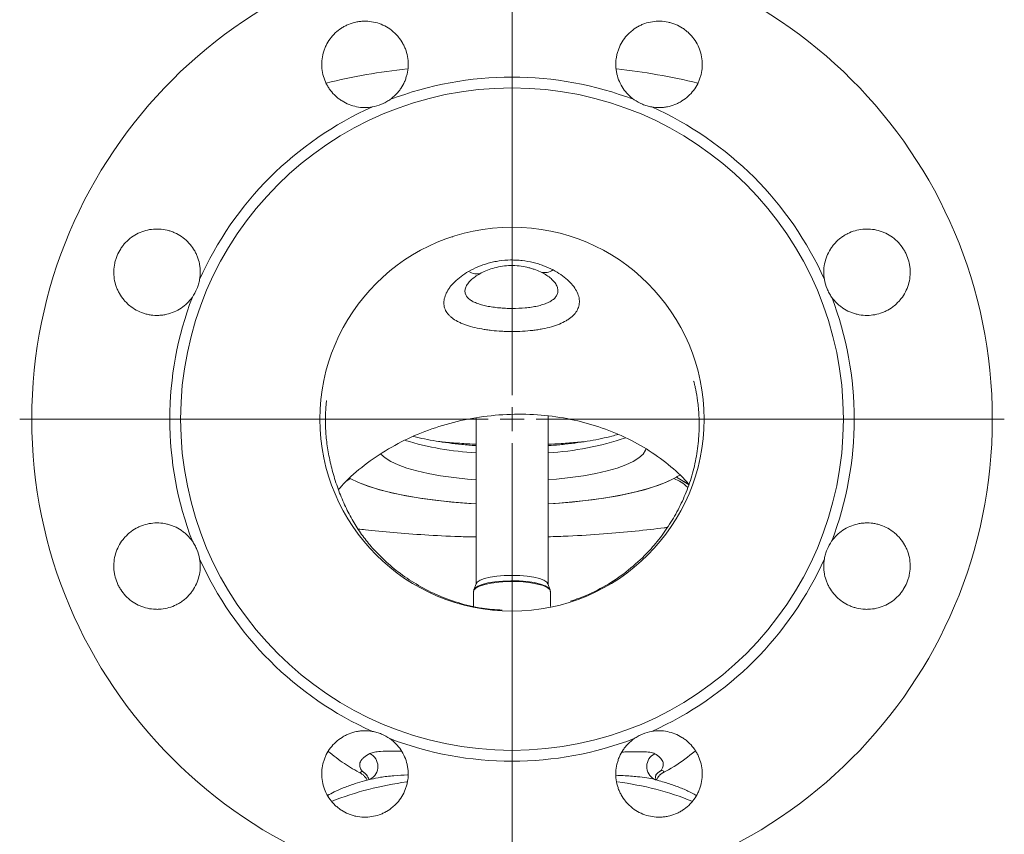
# Model space of a CAD drawing. Header units: millimetres. Extents: x 2 to 244, y -167 to 549.
# Tile 12 of 14: x 21 to 226, y 146 to 316. Entities that reach past the tile are written whole.
import ezdxf

# ---------------------------------------------------------------- set-up
doc = ezdxf.new("R2010")
doc.units = ezdxf.units.MM

# ---------------------------------------------------------------- blocks, each defined once
blk = doc.blocks.new('SW_CENTERMARKSYMBOL_0')
at = {"color": 0, "linetype": 'Continuous', "lineweight": 0}
for p, q in [((0, 5), (0, 102.5)), ((0, 0), (0, 2.5)), ((-5, 0), (-102.5, 0)), ((0, 0), (-2.5, 0)), ((0, 0), (0, -2.5)), ((0, 0), (2.5, 0)), ((5, 0), (102.5, 0)), ((0, -5), (0, -102.5))]:
    blk.add_line(p, q, dxfattribs=at)

msp = doc.modelspace()

# ---------------------------------------------------------------- linework, layer by layer
at = {"color": 8, "linetype": 'Continuous', "lineweight": 15}
for p, q in [((110.96, 270.71), (110.96, 270.8)), ((117.64, 272.32), (117.64, 272.36)), ((157.89, 220.88), (158.27, 221.09))]:
    msp.add_line(p, q, dxfattribs=at)
at = {"color": 7, "linetype": 'Continuous', "lineweight": 15}
for p, q in [((113.36, 271.49), (113.36, 271.5)), ((115.86, 233.08), (115.86, 198.39)), ((130.86, 198.39), (130.86, 233.39)), ((89.65, 220.41), (88.94, 219.96)), ((157.06, 220.41), (157.06, 220.41)), ((157.61, 220.72), (160.2, 219.15)), ((157.61, 220.72), (160.25, 219.1)), ((115.36, 196.89), (115.36, 193.8)), ((115.89, 198.49), (115.42, 197.25)), ((131.29, 197.25), (130.82, 198.49)), ((131.36, 193.73), (131.36, 196.89)), ((153.33, 158.7), (153.3, 158.65)), ((93.83, 157.78), (93.66, 157.7)), ((152.97, 157.77), (153.17, 157.68)), ((153.99, 157.44), (153.16, 157.68))]:
    msp.add_line(p, q, dxfattribs=at)
at = {"color": 7, "linetype": 'Continuous', "lineweight": 15, "flags": 128}
for points in [[(151.3, 226.66), (151.18, 226.31), (150.65, 225.51), (149.78, 224.73), (148.58, 223.98), (147.06, 223.27), (145.25, 222.6), (143.15, 222), (140.81, 221.46), (138.25, 220.99), (135.5, 220.59), (132.6, 220.28), (130.86, 220.14)], [(115.86, 220.14), (114.11, 220.28), (111.21, 220.59), (108.46, 220.99), (105.9, 221.46), (103.56, 222), (101.46, 222.6), (99.65, 223.27), (98.13, 223.98), (96.93, 224.73), (96.07, 225.5)], [(115.86, 215.15), (114.84, 215.21), (111.28, 215.48), (107.84, 215.83), (104.56, 216.27), (101.45, 216.79), (98.56, 217.38), (95.91, 218.05), (93.53, 218.78), (91.43, 219.57), (89.65, 220.41)], [(115.86, 215.15), (114.34, 215.24), (110.85, 215.51), (107.48, 215.87), (104.26, 216.31), (101.22, 216.83), (98.39, 217.42), (95.79, 218.08), (93.46, 218.81), (91.4, 219.58), (89.65, 220.41)], [(157.61, 220.72), (155.94, 219.86), (153.96, 219.06), (151.68, 218.3), (149.12, 217.61), (146.31, 216.99), (143.28, 216.44), (140.05, 215.97), (136.66, 215.59), (133.14, 215.3), (130.86, 215.15)], [(157.06, 220.41), (155.31, 219.58), (153.25, 218.81), (150.92, 218.08), (148.32, 217.42), (145.49, 216.83), (142.45, 216.31), (139.23, 215.87), (135.86, 215.51), (132.37, 215.24), (130.86, 215.15)], [(115.44, 197.29), (115.62, 197.55), (116.21, 197.97), (117.13, 198.34), (118.35, 198.66), (119.8, 198.9), (121.42, 199.05), (123.12, 199.11), (124.84, 199.08), (126.49, 198.95), (127.99, 198.73), (129.28, 198.43), (130.29, 198.07), (130.97, 197.66), (131.3, 197.22), (131.3, 196.89)], [(115.89, 198.49), (116.13, 198.82), (116.73, 199.21), (117.64, 199.56), (118.82, 199.84), (120.21, 200.06), (121.74, 200.2), (123.36, 200.24)], [(123.36, 200.24), (124.97, 200.2), (126.5, 200.06), (127.89, 199.84), (129.07, 199.56), (129.98, 199.21), (130.58, 198.82), (130.82, 198.49)]]:
    msp.add_lwpolyline(points, dxfattribs=at)
at = {"color": 8, "linetype": 'Continuous', "lineweight": 15, "flags": 128}
for points in [[(131.36, 196.89), (131.21, 197.28), (130.7, 197.71), (129.84, 198.1), (128.69, 198.43), (127.28, 198.69), (125.69, 198.87), (123.99, 198.95), (122.26, 198.94), (120.58, 198.83), (119.03, 198.63), (117.69, 198.35), (116.61, 198), (115.84, 197.6), (115.43, 197.16), (115.36, 196.89)], [(92.17, 159.42), (92.88, 158.91), (93.19, 158.55)], [(154.4, 159.62), (153.69, 159.11), (153.33, 158.7)]]:
    msp.add_lwpolyline(points, dxfattribs=at)
at = {"color": 7, "linetype": 'Continuous', "lineweight": 15}
for radius in [100, 69, 40]:
    msp.add_circle((123.36, 232.78), radius, dxfattribs=at)
at = {"color": 8, "linetype": 'Continuous', "lineweight": 15}
for centre, radius, start, end in [((114.39, 182.47), 123.93, 95.9606, 103.8781), ((131.94, 180.3), 126.12, 76.2002, 83.9855), ((118.57, 284.76), 59.03, 252.8217, 267.3596), ((127.86, 284.95), 59.24, 272.903, 288.8948), ((92.43, 160.44), 3, 297.6818, 63.3397), ((154.41, 160.4), 3, 116.3976, 241.2486), ((90.73, 156.78), 3.01, 17.7089, 61.3127), ((155.85, 157), 2.99, 118.9374, 151.1626), ((110.44, 90.13), 67.68, 97.6334, 111.3643), ((137.61, 95.31), 62.37, 67.9972, 82.8696)]:
    msp.add_arc(centre, radius, start, end, dxfattribs=at)
at = {"color": 7, "linetype": 'Continuous', "lineweight": 15}
for centre, radius, start, end in [((123.36, 232.78), 71.25, 69.0895, 110.9105), ((123.36, 232.78), 71.25, 114.0895, 155.9105), ((123.36, 232.78), 71.25, 24.0895, 65.9105), ((115.94, 265.92), 2.87, 235.7566, 291.0446), ((130.22, 266.16), 2.86, 250.9667, 306.1116), ((123.36, 232.78), 71.25, 159.0895, 200.9105), ((123.36, 232.78), 71.25, 339.0895, 20.9105), ((123.36, 232.78), 71.25, 204.0895, 245.9105), ((123.36, 232.78), 71.25, 294.0895, 335.9105), ((123.36, 232.78), 71.25, 249.0895, 290.9105)]:
    msp.add_arc(centre, radius, start, end, dxfattribs=at)
for points, knots in [([(97.93, 299.33), (98.38, 299.65), (98.79, 300), (99.37, 300.59), (99.55, 300.79), (99.89, 301.22), (100.06, 301.44), (100.52, 302.12), (100.78, 302.6), (101.11, 303.35), (101.2, 303.61), (101.37, 304.13), (101.45, 304.4), (101.63, 305.2), (101.71, 305.74), (101.76, 306.83), (101.73, 307.39), (101.58, 308.47), (101.46, 309), (101.2, 309.78), (101.1, 310.04), (100.88, 310.54), (100.76, 310.79), (100.36, 311.5), (100.06, 311.96), (99.53, 312.59), (99.35, 312.8), (98.96, 313.19), (98.76, 313.38), (98.14, 313.91), (97.69, 314.22), (96.74, 314.77), (96.24, 315), (95.21, 315.36), (94.68, 315.49), (93.59, 315.66), (93.04, 315.7), (92.22, 315.67), (91.95, 315.66), (91.41, 315.59), (91.13, 315.55), (90.33, 315.37), (89.81, 315.21), (89.05, 314.9), (88.8, 314.78), (88.31, 314.53), (88.08, 314.39), (87.39, 313.94), (86.96, 313.6), (86.16, 312.85), (85.79, 312.43), (85.15, 311.55), (84.87, 311.08), (84.51, 310.34), (84.4, 310.09), (84.21, 309.57), (84.13, 309.31), (83.91, 308.52), (83.82, 307.99), (83.75, 307.16), (83.74, 306.89), (83.74, 306.34), (83.76, 306.07), (83.84, 305.25), (83.94, 304.72), (84.25, 303.66), (84.45, 303.15), (84.81, 302.42), (84.95, 302.18), (85.23, 301.71), (85.39, 301.48), (85.89, 300.82), (86.26, 300.42), (86.86, 299.87), (87.07, 299.69), (87.5, 299.36), (87.73, 299.2), (88.43, 298.77), (88.92, 298.52), (89.93, 298.12), (90.47, 297.96), (91.54, 297.75), (92.08, 297.69), (93.18, 297.68), (93.73, 297.72), (94.27, 297.82)], [0, 0, 0, 0, 0.03125, 0.03125, 0.046875, 0.046875, 0.0625, 0.0625, 0.09375, 0.09375, 0.109375, 0.109375, 0.125, 0.125, 0.15625, 0.15625, 0.1875, 0.1875, 0.21875, 0.21875, 0.234375, 0.234375, 0.25, 0.25, 0.28125, 0.28125, 0.296875, 0.296875, 0.3125, 0.3125, 0.34375, 0.34375, 0.375, 0.375, 0.40625, 0.40625, 0.4375, 0.4375, 0.453125, 0.453125, 0.46875, 0.46875, 0.5, 0.5, 0.515625, 0.515625, 0.53125, 0.53125, 0.5625, 0.5625, 0.59375, 0.59375, 0.625, 0.625, 0.640625, 0.640625, 0.65625, 0.65625, 0.6875, 0.6875, 0.703125, 0.703125, 0.71875, 0.71875, 0.75, 0.75, 0.78125, 0.78125, 0.796875, 0.796875, 0.8125, 0.8125, 0.84375, 0.84375, 0.859375, 0.859375, 0.875, 0.875, 0.90625, 0.90625, 0.9375, 0.9375, 0.96875, 0.96875, 1, 1, 1, 1]), ([(152.44, 297.82), (152.98, 297.72), (153.52, 297.68), (154.34, 297.69), (154.61, 297.7), (155.16, 297.76), (155.43, 297.8), (156.24, 297.96), (156.77, 298.11), (157.53, 298.41), (157.78, 298.53), (158.27, 298.77), (158.51, 298.91), (159.21, 299.35), (159.64, 299.68), (160.45, 300.41), (160.82, 300.82), (161.48, 301.7), (161.77, 302.16), (162.14, 302.89), (162.25, 303.15), (162.45, 303.66), (162.54, 303.92), (162.77, 304.7), (162.87, 305.24), (162.95, 306.06), (162.97, 306.34), (162.97, 306.88), (162.96, 307.16), (162.89, 307.97), (162.8, 308.51), (162.51, 309.57), (162.32, 310.09), (161.85, 311.07), (161.57, 311.54), (160.92, 312.43), (160.55, 312.84), (159.96, 313.41), (159.75, 313.59), (159.32, 313.93), (159.1, 314.09), (158.41, 314.54), (157.92, 314.79), (157.17, 315.1), (156.91, 315.2), (156.38, 315.36), (156.12, 315.43), (155.31, 315.6), (154.77, 315.67), (153.68, 315.7), (153.12, 315.66), (152.04, 315.49), (151.51, 315.36), (150.74, 315.09), (150.48, 314.99), (149.98, 314.76), (149.74, 314.63), (149.03, 314.23), (148.58, 313.91), (147.95, 313.38), (147.75, 313.19), (147.36, 312.8), (147.18, 312.6), (146.66, 311.97), (146.36, 311.52), (145.82, 310.55), (145.6, 310.05), (145.35, 309.27), (145.27, 309.01), (145.15, 308.48), (145.09, 308.2), (144.98, 307.39), (144.95, 306.84), (144.99, 306.02), (145.01, 305.75), (145.09, 305.21), (145.14, 304.94), (145.32, 304.13), (145.49, 303.62), (145.93, 302.61), (146.19, 302.12), (146.8, 301.22), (147.15, 300.79), (147.91, 300.01), (148.33, 299.65), (148.78, 299.33)], [0, 0, 0, 0, 0.03125, 0.03125, 0.046875, 0.046875, 0.0625, 0.0625, 0.09375, 0.09375, 0.109375, 0.109375, 0.125, 0.125, 0.15625, 0.15625, 0.1875, 0.1875, 0.21875, 0.21875, 0.234375, 0.234375, 0.25, 0.25, 0.28125, 0.28125, 0.296875, 0.296875, 0.3125, 0.3125, 0.34375, 0.34375, 0.375, 0.375, 0.40625, 0.40625, 0.4375, 0.4375, 0.453125, 0.453125, 0.46875, 0.46875, 0.5, 0.5, 0.515625, 0.515625, 0.53125, 0.53125, 0.5625, 0.5625, 0.59375, 0.59375, 0.625, 0.625, 0.640625, 0.640625, 0.65625, 0.65625, 0.6875, 0.6875, 0.703125, 0.703125, 0.71875, 0.71875, 0.75, 0.75, 0.78125, 0.78125, 0.796875, 0.796875, 0.8125, 0.8125, 0.84375, 0.84375, 0.859375, 0.859375, 0.875, 0.875, 0.90625, 0.90625, 0.9375, 0.9375, 0.96875, 0.96875, 1, 1, 1, 1]), ([(94.27, 297.82), (94.92, 297.93), (95.56, 298.11), (96.5, 298.5), (96.8, 298.65), (97.38, 298.97), (97.66, 299.14), (97.93, 299.33)], [0, 0, 0, 0, 0.5, 0.5, 0.75, 0.75, 1, 1, 1, 1]), ([(148.78, 299.33), (149.32, 298.95), (149.9, 298.63), (150.84, 298.24), (151.15, 298.13), (151.79, 297.95), (152.11, 297.87), (152.44, 297.82)], [0, 0, 0, 0, 0.5, 0.5, 0.75, 0.75, 1, 1, 1, 1]), ([(58.31, 261.86), (58.41, 262.4), (58.45, 262.94), (58.44, 263.76), (58.43, 264.03), (58.37, 264.58), (58.33, 264.85), (58.17, 265.66), (58.02, 266.19), (57.72, 266.95), (57.6, 267.2), (57.36, 267.69), (57.22, 267.93), (56.78, 268.63), (56.45, 269.06), (55.72, 269.87), (55.31, 270.24), (54.43, 270.9), (53.97, 271.19), (53.24, 271.56), (52.98, 271.67), (52.47, 271.87), (52.21, 271.96), (51.43, 272.19), (50.89, 272.29), (50.07, 272.37), (49.79, 272.39), (49.25, 272.39), (48.97, 272.38), (48.16, 272.31), (47.62, 272.22), (46.56, 271.93), (46.04, 271.74), (45.06, 271.27), (44.59, 270.99), (43.7, 270.34), (43.29, 269.97), (42.72, 269.38), (42.54, 269.17), (42.21, 268.74), (42.04, 268.52), (41.6, 267.83), (41.34, 267.34), (41.03, 266.59), (40.93, 266.33), (40.77, 265.8), (40.7, 265.54), (40.53, 264.73), (40.46, 264.19), (40.43, 263.1), (40.47, 262.54), (40.64, 261.46), (40.77, 260.94), (41.04, 260.16), (41.14, 259.9), (41.37, 259.4), (41.5, 259.16), (41.9, 258.45), (42.22, 258), (42.75, 257.37), (42.94, 257.17), (43.33, 256.78), (43.53, 256.6), (44.16, 256.08), (44.61, 255.78), (45.58, 255.24), (46.08, 255.02), (46.86, 254.77), (47.12, 254.69), (47.65, 254.57), (47.93, 254.51), (48.74, 254.4), (49.29, 254.37), (50.11, 254.41), (50.38, 254.43), (50.92, 254.51), (51.2, 254.56), (52, 254.74), (52.51, 254.91), (53.52, 255.35), (54.01, 255.61), (54.91, 256.22), (55.34, 256.57), (56.12, 257.33), (56.48, 257.75), (56.8, 258.2)], [0, 0, 0, 0, 0.03125, 0.03125, 0.046875, 0.046875, 0.0625, 0.0625, 0.09375, 0.09375, 0.109375, 0.109375, 0.125, 0.125, 0.15625, 0.15625, 0.1875, 0.1875, 0.21875, 0.21875, 0.234375, 0.234375, 0.25, 0.25, 0.28125, 0.28125, 0.296875, 0.296875, 0.3125, 0.3125, 0.34375, 0.34375, 0.375, 0.375, 0.40625, 0.40625, 0.4375, 0.4375, 0.453125, 0.453125, 0.46875, 0.46875, 0.5, 0.5, 0.515625, 0.515625, 0.53125, 0.53125, 0.5625, 0.5625, 0.59375, 0.59375, 0.625, 0.625, 0.640625, 0.640625, 0.65625, 0.65625, 0.6875, 0.6875, 0.703125, 0.703125, 0.71875, 0.71875, 0.75, 0.75, 0.78125, 0.78125, 0.796875, 0.796875, 0.8125, 0.8125, 0.84375, 0.84375, 0.859375, 0.859375, 0.875, 0.875, 0.90625, 0.90625, 0.9375, 0.9375, 0.96875, 0.96875, 1, 1, 1, 1]), ([(189.91, 258.2), (190.23, 257.75), (190.58, 257.34), (191.17, 256.77), (191.37, 256.58), (191.8, 256.24), (192.02, 256.07), (192.7, 255.61), (193.18, 255.35), (193.93, 255.03), (194.19, 254.93), (194.71, 254.76), (194.98, 254.68), (195.78, 254.5), (196.32, 254.42), (197.41, 254.37), (197.97, 254.4), (199.05, 254.55), (199.58, 254.68), (200.36, 254.93), (200.62, 255.03), (201.12, 255.25), (201.37, 255.37), (202.08, 255.77), (202.54, 256.07), (203.17, 256.6), (203.38, 256.78), (203.77, 257.17), (203.96, 257.37), (204.49, 257.99), (204.8, 258.44), (205.35, 259.39), (205.58, 259.89), (205.94, 260.92), (206.07, 261.45), (206.24, 262.54), (206.28, 263.09), (206.25, 263.91), (206.24, 264.18), (206.17, 264.72), (206.13, 265), (205.95, 265.8), (205.79, 266.32), (205.48, 267.08), (205.36, 267.33), (205.11, 267.82), (204.97, 268.05), (204.52, 268.74), (204.18, 269.17), (203.43, 269.97), (203.01, 270.34), (202.13, 270.98), (201.66, 271.26), (200.92, 271.62), (200.67, 271.73), (200.15, 271.92), (199.89, 272), (199.1, 272.22), (198.57, 272.31), (197.74, 272.38), (197.47, 272.39), (196.92, 272.39), (196.65, 272.37), (195.83, 272.29), (195.3, 272.19), (194.24, 271.88), (193.73, 271.68), (193, 271.32), (192.76, 271.18), (192.29, 270.9), (192.06, 270.74), (191.4, 270.24), (191, 269.87), (190.45, 269.27), (190.27, 269.06), (189.94, 268.63), (189.78, 268.4), (189.35, 267.7), (189.1, 267.21), (188.7, 266.2), (188.54, 265.66), (188.33, 264.59), (188.27, 264.05), (188.26, 262.95), (188.3, 262.4), (188.4, 261.86)], [0, 0, 0, 0, 0.03125, 0.03125, 0.046875, 0.046875, 0.0625, 0.0625, 0.09375, 0.09375, 0.109375, 0.109375, 0.125, 0.125, 0.15625, 0.15625, 0.1875, 0.1875, 0.21875, 0.21875, 0.234375, 0.234375, 0.25, 0.25, 0.28125, 0.28125, 0.296875, 0.296875, 0.3125, 0.3125, 0.34375, 0.34375, 0.375, 0.375, 0.40625, 0.40625, 0.4375, 0.4375, 0.453125, 0.453125, 0.46875, 0.46875, 0.5, 0.5, 0.515625, 0.515625, 0.53125, 0.53125, 0.5625, 0.5625, 0.59375, 0.59375, 0.625, 0.625, 0.640625, 0.640625, 0.65625, 0.65625, 0.6875, 0.6875, 0.703125, 0.703125, 0.71875, 0.71875, 0.75, 0.75, 0.78125, 0.78125, 0.796875, 0.796875, 0.8125, 0.8125, 0.84375, 0.84375, 0.859375, 0.859375, 0.875, 0.875, 0.90625, 0.90625, 0.9375, 0.9375, 0.96875, 0.96875, 1, 1, 1, 1]), ([(114.32, 263.54), (115.55, 264.24), (116.9, 264.82), (118.76, 265.35), (119.14, 265.44), (119.91, 265.61), (120.29, 265.68), (121.46, 265.85), (122.26, 265.92), (123.47, 265.94), (123.87, 265.93), (124.67, 265.9), (125.07, 265.86), (126.24, 265.73), (127.01, 265.59), (128.13, 265.32), (128.5, 265.21), (129.22, 264.99), (129.58, 264.86), (130.62, 264.47), (131.28, 264.17), (131.91, 263.85)], [0, 0, 0, 0, 0.25, 0.25, 0.3125, 0.3125, 0.375, 0.375, 0.5, 0.5, 0.5625, 0.5625, 0.625, 0.625, 0.75, 0.75, 0.8125, 0.8125, 0.875, 0.875, 1, 1, 1, 1]), ([(129.29, 263.46), (128.87, 263.65), (128.43, 263.83), (127.73, 264.08), (127.49, 264.15), (126.99, 264.3), (126.74, 264.36), (125.95, 264.54), (125.4, 264.64), (124.26, 264.76), (123.67, 264.78), (122.5, 264.76), (121.93, 264.71), (120.79, 264.55), (120.24, 264.43), (119.2, 264.16), (118.72, 263.99), (117.8, 263.64), (117.37, 263.44), (116.97, 263.23)], [0, 0, 0, 0, 0.125, 0.125, 0.1875, 0.1875, 0.25, 0.25, 0.375, 0.375, 0.5, 0.5, 0.625, 0.625, 0.75, 0.75, 0.875, 0.875, 1, 1, 1, 1]), ([(131.91, 263.85), (132.49, 263.55), (133.02, 263.23), (134.01, 262.56), (134.47, 262.2), (135.29, 261.45), (135.66, 261.07), (136.28, 260.3), (136.55, 259.9), (136.98, 259.1), (137.14, 258.71), (137.34, 257.93), (137.39, 257.54), (137.37, 256.78), (137.31, 256.41), (137.13, 255.88), (137.06, 255.71), (136.88, 255.37), (136.77, 255.2), (136.43, 254.71), (136.14, 254.4), (135.64, 253.97), (135.46, 253.83), (135.07, 253.55), (134.86, 253.42), (134.21, 253.04), (133.74, 252.81), (132.96, 252.49), (132.69, 252.39), (132.14, 252.2), (131.84, 252.11), (130.96, 251.86), (130.34, 251.71), (129.37, 251.53), (129.04, 251.47), (128.36, 251.36), (128.02, 251.32), (126.97, 251.19), (126.27, 251.13), (124.84, 251.05), (124.11, 251.03), (123.02, 251.03), (122.65, 251.03), (121.92, 251.05), (121.56, 251.07), (120.48, 251.13), (119.78, 251.18), (118.74, 251.3), (118.4, 251.35), (117.71, 251.45), (117.38, 251.5), (116.4, 251.68), (115.77, 251.81), (114.59, 252.12), (114.03, 252.3), (113.23, 252.59), (112.98, 252.69), (112.49, 252.91), (112.26, 253.02), (111.6, 253.36), (111.21, 253.61), (110.69, 254.01), (110.53, 254.15), (110.24, 254.44), (110.1, 254.59), (109.74, 255.04), (109.55, 255.36), (109.35, 255.86), (109.3, 256.03), (109.22, 256.38), (109.19, 256.56), (109.15, 257.11), (109.18, 257.48), (109.35, 258.24), (109.49, 258.64), (109.87, 259.43), (110.11, 259.83), (110.55, 260.43), (110.71, 260.62), (111.06, 261.02), (111.24, 261.21), (111.83, 261.79), (112.27, 262.16), (113.23, 262.88), (113.75, 263.22), (114.32, 263.54)], [0, 0, 0, 0, 0.03125, 0.03125, 0.0625, 0.0625, 0.09375, 0.09375, 0.125, 0.125, 0.15625, 0.15625, 0.1875, 0.1875, 0.21875, 0.21875, 0.234375, 0.234375, 0.25, 0.25, 0.28125, 0.28125, 0.296875, 0.296875, 0.3125, 0.3125, 0.34375, 0.34375, 0.359375, 0.359375, 0.375, 0.375, 0.40625, 0.40625, 0.421875, 0.421875, 0.4375, 0.4375, 0.46875, 0.46875, 0.5, 0.5, 0.515625, 0.515625, 0.53125, 0.53125, 0.5625, 0.5625, 0.578125, 0.578125, 0.59375, 0.59375, 0.625, 0.625, 0.65625, 0.65625, 0.671875, 0.671875, 0.6875, 0.6875, 0.71875, 0.71875, 0.734375, 0.734375, 0.75, 0.75, 0.78125, 0.78125, 0.796875, 0.796875, 0.8125, 0.8125, 0.84375, 0.84375, 0.875, 0.875, 0.90625, 0.90625, 0.921875, 0.921875, 0.9375, 0.9375, 0.96875, 0.96875, 1, 1, 1, 1]), ([(116.97, 263.23), (116.59, 263.04), (116.24, 262.83), (115.59, 262.4), (115.29, 262.17), (114.88, 261.81), (114.75, 261.68), (114.51, 261.44), (114.4, 261.31), (114.1, 260.94), (113.94, 260.68), (113.69, 260.18), (113.61, 259.93), (113.56, 259.58), (113.56, 259.46), (113.56, 259.23), (113.58, 259.12), (113.71, 258.56), (113.97, 258.18), (114.49, 257.75), (114.6, 257.66), (114.83, 257.5), (114.96, 257.43), (115.36, 257.21), (115.65, 257.08), (116.28, 256.83), (116.63, 256.71), (117.35, 256.51), (117.73, 256.42), (118.52, 256.26), (118.93, 256.18), (119.79, 256.06), (120.23, 256.01), (121.11, 255.93), (121.56, 255.9), (122.47, 255.85), (122.93, 255.84), (124.31, 255.84), (125.22, 255.88), (126.56, 256), (127, 256.05), (127.84, 256.18), (128.25, 256.25), (129.04, 256.43), (129.42, 256.53), (130.13, 256.76), (130.46, 256.88), (131.08, 257.16), (131.36, 257.31), (131.86, 257.65), (132.08, 257.82), (132.35, 258.11), (132.44, 258.21), (132.58, 258.42), (132.65, 258.52), (132.81, 258.84), (132.88, 259.07), (132.92, 259.42), (132.92, 259.54), (132.9, 259.78), (132.88, 259.9), (132.8, 260.27), (132.7, 260.52), (132.42, 261.02), (132.24, 261.27), (131.81, 261.76), (131.57, 261.99), (130.72, 262.69), (130.05, 263.1), (129.29, 263.46)], [0, 0, 0, 0, 0.03125, 0.03125, 0.0625, 0.0625, 0.078125, 0.078125, 0.09375, 0.09375, 0.125, 0.125, 0.15625, 0.15625, 0.171875, 0.171875, 0.1875, 0.1875, 0.25, 0.25, 0.265625, 0.265625, 0.28125, 0.28125, 0.3125, 0.3125, 0.34375, 0.34375, 0.375, 0.375, 0.40625, 0.40625, 0.4375, 0.4375, 0.46875, 0.46875, 0.5, 0.5, 0.5625, 0.5625, 0.59375, 0.59375, 0.625, 0.625, 0.65625, 0.65625, 0.6875, 0.6875, 0.71875, 0.71875, 0.75, 0.75, 0.765625, 0.765625, 0.78125, 0.78125, 0.8125, 0.8125, 0.828125, 0.828125, 0.84375, 0.84375, 0.875, 0.875, 0.90625, 0.90625, 0.9375, 0.9375, 1, 1, 1, 1]), ([(56.8, 258.2), (57.18, 258.74), (57.5, 259.32), (57.89, 260.26), (58, 260.57), (58.18, 261.21), (58.26, 261.53), (58.31, 261.86)], [0, 0, 0, 0, 0.5, 0.5, 0.75, 0.75, 1, 1, 1, 1]), ([(188.4, 261.86), (188.51, 261.21), (188.69, 260.57), (189.08, 259.64), (189.23, 259.33), (189.55, 258.75), (189.72, 258.47), (189.91, 258.2)], [0, 0, 0, 0, 0.5, 0.5, 0.75, 0.75, 1, 1, 1, 1]), ([(161.17, 240.72), (161.17, 240.72), (161.16, 240.75), (161.24, 240.46), (161.42, 239.81), (161.7, 238.57), (162.06, 236.48), (162.34, 233.35), (162.33, 229.63), (161.9, 225.58), (161.01, 221.5), (159.69, 217.58), (158, 213.88), (155.96, 210.43), (153.63, 207.24), (150.73, 204.02), (147.19, 200.88), (142.9, 198.01), (138.97, 196.01), (136.43, 195.16), (135.54, 194.86)], [0, 0, 0, 0, 0.011468, 0.032357, 0.052254, 0.07285, 0.118751, 0.173043, 0.235375, 0.304315, 0.373242, 0.440843, 0.507303, 0.572753, 0.637299, 0.701028, 0.784905, 0.86884, 0.953633, 1, 1, 1, 1]), ([(121.32, 193), (119.91, 193.09), (116.8, 193.3), (112.16, 194.44), (107.56, 196.15), (103.4, 198.33), (99.69, 200.85), (96.68, 203.43), (94.22, 205.96), (92.22, 208.46), (90.41, 211.2), (88.8, 214.2), (87.41, 217.43), (86.29, 220.73), (85.38, 224.21), (84.79, 227.59), (84.52, 230.66), (84.49, 233.23), (84.59, 235.18), (84.7, 236.34), (84.72, 236.66), (84.68, 236.62), (84.66, 236.6)], [0, 0, 0, 0, 0.059463, 0.132055, 0.201173, 0.267195, 0.330371, 0.390869, 0.43482, 0.479594, 0.526153, 0.575174, 0.627337, 0.681525, 0.732264, 0.780383, 0.826172, 0.864928, 0.898665, 0.933263, 0.978636, 1, 1, 1, 1]), ([(87.24, 218.1), (87.75, 218.69), (89.46, 220.66), (93.16, 223.71), (98.17, 227.03), (103.7, 229.74), (109.59, 231.81), (115.81, 233.2), (122.21, 233.87), (128.61, 233.8), (134.84, 233), (140.78, 231.51), (146.34, 229.37), (151.46, 226.64), (155.96, 223.36), (158.87, 220.82), (160.04, 219.36), (160.16, 219.21)], [0, 0, 0, 0, 0.032712, 0.109223, 0.185327, 0.259901, 0.333459, 0.407203, 0.481999, 0.555648, 0.627956, 0.69988, 0.772043, 0.844569, 0.917962, 0.991413, 1, 1, 1, 1]), ([(145.4, 229.6), (144.98, 229.48), (143.95, 229.17), (142.01, 228.72), (139.65, 228.27), (137.09, 227.87), (134.37, 227.55), (132.28, 227.35), (131.08, 227.28), (130.86, 227.27)], [0, 0, 0, 0, 0.110967, 0.278768, 0.448099, 0.618505, 0.789664, 0.961349, 1, 1, 1, 1]), ([(115.86, 227.26), (115.84, 227.26), (114.83, 227.32), (112.92, 227.5), (110.15, 227.8), (107.54, 228.19), (105.14, 228.64), (103.56, 228.97), (102.87, 229.17), (102.83, 229.18)], [0, 0, 0, 0, 0.003695, 0.201768, 0.399521, 0.596806, 0.793425, 0.989109, 1, 1, 1, 1]), ([(115.86, 227.55), (114.72, 227.61), (112.43, 227.73), (109.83, 227.93), (108.41, 228.09), (108.07, 228.12)], [0, 0, 0, 0, 0.427747, 0.864498, 1, 1, 1, 1]), ([(138.59, 228.12), (138.06, 228.07), (136.45, 227.9), (133.86, 227.7), (131.78, 227.6), (130.86, 227.55)], [0, 0, 0, 0, 0.213895, 0.651427, 1, 1, 1, 1]), ([(159.93, 218.53), (159.91, 218.55), (159.16, 219.47), (158.09, 219.95), (157.06, 220.41)], [0, 0, 0, 0, 0.0319244, 1, 1, 1, 1]), ([(56.8, 207.35), (56.48, 207.8), (56.13, 208.21), (55.54, 208.79), (55.34, 208.97), (54.91, 209.31), (54.69, 209.48), (54.01, 209.94), (53.53, 210.2), (52.78, 210.53), (52.52, 210.62), (52, 210.79), (51.73, 210.87), (50.93, 211.05), (50.39, 211.13), (49.3, 211.18), (48.74, 211.15), (47.66, 211), (47.13, 210.88), (46.35, 210.62), (46.09, 210.52), (45.59, 210.3), (45.34, 210.18), (44.63, 209.78), (44.17, 209.48), (43.54, 208.95), (43.33, 208.77), (42.94, 208.38), (42.75, 208.18), (42.22, 207.56), (41.91, 207.11), (41.36, 206.16), (41.13, 205.66), (40.77, 204.63), (40.64, 204.1), (40.47, 203.01), (40.43, 202.46), (40.46, 201.64), (40.48, 201.37), (40.54, 200.83), (40.59, 200.55), (40.76, 199.75), (40.92, 199.23), (41.23, 198.47), (41.35, 198.22), (41.6, 197.73), (41.74, 197.5), (42.19, 196.81), (42.53, 196.38), (43.28, 195.58), (43.7, 195.21), (44.58, 194.57), (45.05, 194.29), (45.79, 193.93), (46.04, 193.82), (46.56, 193.63), (46.82, 193.55), (47.61, 193.33), (48.14, 193.24), (48.97, 193.17), (49.24, 193.16), (49.79, 193.16), (50.06, 193.18), (50.88, 193.26), (51.41, 193.36), (52.47, 193.67), (52.98, 193.87), (53.71, 194.23), (53.95, 194.37), (54.42, 194.65), (54.65, 194.81), (55.31, 195.31), (55.71, 195.68), (56.26, 196.28), (56.44, 196.49), (56.77, 196.92), (56.93, 197.15), (57.36, 197.85), (57.61, 198.34), (58.01, 199.35), (58.17, 199.89), (58.38, 200.96), (58.44, 201.5), (58.45, 202.6), (58.41, 203.15), (58.31, 203.69)], [0, 0, 0, 0, 0.03125, 0.03125, 0.046875, 0.046875, 0.0625, 0.0625, 0.09375, 0.09375, 0.109375, 0.109375, 0.125, 0.125, 0.15625, 0.15625, 0.1875, 0.1875, 0.21875, 0.21875, 0.234375, 0.234375, 0.25, 0.25, 0.28125, 0.28125, 0.296875, 0.296875, 0.3125, 0.3125, 0.34375, 0.34375, 0.375, 0.375, 0.40625, 0.40625, 0.4375, 0.4375, 0.453125, 0.453125, 0.46875, 0.46875, 0.5, 0.5, 0.515625, 0.515625, 0.53125, 0.53125, 0.5625, 0.5625, 0.59375, 0.59375, 0.625, 0.625, 0.640625, 0.640625, 0.65625, 0.65625, 0.6875, 0.6875, 0.703125, 0.703125, 0.71875, 0.71875, 0.75, 0.75, 0.78125, 0.78125, 0.796875, 0.796875, 0.8125, 0.8125, 0.84375, 0.84375, 0.859375, 0.859375, 0.875, 0.875, 0.90625, 0.90625, 0.9375, 0.9375, 0.96875, 0.96875, 1, 1, 1, 1]), ([(188.4, 203.69), (188.3, 203.15), (188.26, 202.61), (188.27, 201.79), (188.28, 201.52), (188.34, 200.97), (188.38, 200.7), (188.54, 199.89), (188.69, 199.36), (188.99, 198.6), (189.11, 198.35), (189.35, 197.86), (189.49, 197.62), (189.93, 196.92), (190.26, 196.49), (190.99, 195.68), (191.4, 195.31), (192.28, 194.65), (192.74, 194.36), (193.47, 193.99), (193.73, 193.88), (194.24, 193.68), (194.5, 193.59), (195.28, 193.36), (195.82, 193.26), (196.64, 193.18), (196.92, 193.16), (197.46, 193.16), (197.74, 193.17), (198.55, 193.24), (199.09, 193.33), (200.15, 193.62), (200.67, 193.81), (201.65, 194.28), (202.12, 194.56), (203.01, 195.21), (203.42, 195.58), (203.99, 196.17), (204.17, 196.38), (204.51, 196.81), (204.67, 197.03), (205.12, 197.72), (205.37, 198.21), (205.68, 198.96), (205.78, 199.22), (205.94, 199.75), (206.01, 200.01), (206.18, 200.82), (206.25, 201.36), (206.28, 202.45), (206.24, 203.01), (206.07, 204.09), (205.94, 204.62), (205.67, 205.39), (205.57, 205.65), (205.34, 206.15), (205.21, 206.39), (204.81, 207.1), (204.49, 207.55), (203.96, 208.18), (203.77, 208.38), (203.38, 208.77), (203.18, 208.95), (202.55, 209.47), (202.1, 209.77), (201.13, 210.31), (200.63, 210.53), (199.85, 210.79), (199.59, 210.86), (199.06, 210.98), (198.78, 211.04), (197.97, 211.15), (197.42, 211.18), (196.6, 211.14), (196.33, 211.12), (195.79, 211.04), (195.52, 210.99), (194.71, 210.81), (194.2, 210.64), (193.19, 210.2), (192.7, 209.94), (191.8, 209.33), (191.37, 208.99), (190.59, 208.22), (190.23, 207.8), (189.91, 207.35)], [0, 0, 0, 0, 0.03125, 0.03125, 0.046875, 0.046875, 0.0625, 0.0625, 0.09375, 0.09375, 0.109375, 0.109375, 0.125, 0.125, 0.15625, 0.15625, 0.1875, 0.1875, 0.21875, 0.21875, 0.234375, 0.234375, 0.25, 0.25, 0.28125, 0.28125, 0.296875, 0.296875, 0.3125, 0.3125, 0.34375, 0.34375, 0.375, 0.375, 0.40625, 0.40625, 0.4375, 0.4375, 0.453125, 0.453125, 0.46875, 0.46875, 0.5, 0.5, 0.515625, 0.515625, 0.53125, 0.53125, 0.5625, 0.5625, 0.59375, 0.59375, 0.625, 0.625, 0.640625, 0.640625, 0.65625, 0.65625, 0.6875, 0.6875, 0.703125, 0.703125, 0.71875, 0.71875, 0.75, 0.75, 0.78125, 0.78125, 0.796875, 0.796875, 0.8125, 0.8125, 0.84375, 0.84375, 0.859375, 0.859375, 0.875, 0.875, 0.90625, 0.90625, 0.9375, 0.9375, 0.96875, 0.96875, 1, 1, 1, 1]), ([(91.34, 209.89), (91.83, 209.83), (93.97, 209.6), (98.61, 209.13), (105.16, 208.65), (111.01, 208.33), (114.68, 208.25), (115.86, 208.23)], [0, 0, 0, 0, 0.0774358, 0.340506, 0.6033207, 0.8733361, 1, 1, 1, 1]), ([(130.86, 208.28), (132.27, 208.32), (136.26, 208.43), (142.44, 208.87), (149.15, 209.45), (153.53, 209.95), (155.51, 210.2), (155.73, 210.23)], [0, 0, 0, 0, 0.150552, 0.42459, 0.690454, 0.964037, 1, 1, 1, 1]), ([(58.31, 203.69), (58.2, 204.34), (58.02, 204.98), (57.63, 205.92), (57.49, 206.22), (57.16, 206.8), (56.99, 207.08), (56.8, 207.35)], [0, 0, 0, 0, 0.5, 0.5, 0.75, 0.75, 1, 1, 1, 1]), ([(189.91, 207.35), (189.53, 206.81), (189.21, 206.23), (188.82, 205.29), (188.71, 204.98), (188.53, 204.34), (188.45, 204.02), (188.4, 203.69)], [0, 0, 0, 0, 0.5, 0.5, 0.75, 0.75, 1, 1, 1, 1]), ([(115.48, 197.3), (115.42, 197.21), (115.33, 197.06), (115.38, 196.89), (115.4, 196.82)], [0, 0, 0, 0, 0.601041, 1, 1, 1, 1]), ([(94.27, 167.73), (93.73, 167.83), (93.19, 167.87), (92.37, 167.86), (92.1, 167.85), (91.55, 167.79), (91.28, 167.75), (90.47, 167.59), (89.94, 167.44), (89.18, 167.14), (88.93, 167.02), (88.44, 166.78), (88.2, 166.64), (87.5, 166.2), (87.07, 165.87), (86.26, 165.14), (85.89, 164.73), (85.23, 163.85), (84.94, 163.39), (84.57, 162.66), (84.46, 162.4), (84.26, 161.89), (84.17, 161.63), (83.94, 160.85), (83.84, 160.31), (83.76, 159.49), (83.74, 159.21), (83.74, 158.67), (83.75, 158.39), (83.82, 157.58), (83.91, 157.04), (84.2, 155.98), (84.39, 155.46), (84.86, 154.48), (85.14, 154.01), (85.79, 153.12), (86.16, 152.71), (86.75, 152.14), (86.96, 151.96), (87.39, 151.63), (87.61, 151.46), (88.3, 151.02), (88.79, 150.76), (89.54, 150.45), (89.8, 150.35), (90.33, 150.19), (90.59, 150.12), (91.4, 149.95), (91.94, 149.88), (93.03, 149.85), (93.59, 149.89), (94.67, 150.06), (95.2, 150.19), (95.97, 150.46), (96.23, 150.56), (96.73, 150.79), (96.97, 150.92), (97.68, 151.32), (98.13, 151.64), (98.76, 152.17), (98.96, 152.36), (99.35, 152.75), (99.53, 152.95), (100.05, 153.58), (100.35, 154.03), (100.89, 155), (101.11, 155.5), (101.37, 156.28), (101.44, 156.54), (101.56, 157.07), (101.62, 157.35), (101.73, 158.16), (101.76, 158.71), (101.72, 159.53), (101.7, 159.8), (101.62, 160.34), (101.57, 160.62), (101.39, 161.42), (101.22, 161.93), (100.78, 162.94), (100.52, 163.43), (99.91, 164.33), (99.57, 164.76), (98.8, 165.54), (98.38, 165.9), (97.93, 166.22)], [0, 0, 0, 0, 0.03125, 0.03125, 0.046875, 0.046875, 0.0625, 0.0625, 0.09375, 0.09375, 0.109375, 0.109375, 0.125, 0.125, 0.15625, 0.15625, 0.1875, 0.1875, 0.21875, 0.21875, 0.234375, 0.234375, 0.25, 0.25, 0.28125, 0.28125, 0.296875, 0.296875, 0.3125, 0.3125, 0.34375, 0.34375, 0.375, 0.375, 0.40625, 0.40625, 0.4375, 0.4375, 0.453125, 0.453125, 0.46875, 0.46875, 0.5, 0.5, 0.515625, 0.515625, 0.53125, 0.53125, 0.5625, 0.5625, 0.59375, 0.59375, 0.625, 0.625, 0.640625, 0.640625, 0.65625, 0.65625, 0.6875, 0.6875, 0.703125, 0.703125, 0.71875, 0.71875, 0.75, 0.75, 0.78125, 0.78125, 0.796875, 0.796875, 0.8125, 0.8125, 0.84375, 0.84375, 0.859375, 0.859375, 0.875, 0.875, 0.90625, 0.90625, 0.9375, 0.9375, 0.96875, 0.96875, 1, 1, 1, 1]), ([(97.93, 166.22), (97.39, 166.6), (96.81, 166.92), (95.87, 167.31), (95.56, 167.42), (94.92, 167.6), (94.6, 167.68), (94.27, 167.73)], [0, 0, 0, 0, 0.5, 0.5, 0.75, 0.75, 1, 1, 1, 1]), ([(148.78, 166.22), (148.33, 165.9), (147.92, 165.55), (147.35, 164.96), (147.16, 164.76), (146.82, 164.33), (146.65, 164.11), (146.19, 163.43), (145.93, 162.95), (145.61, 162.2), (145.51, 161.94), (145.34, 161.42), (145.26, 161.15), (145.08, 160.35), (145, 159.81), (144.95, 158.72), (144.98, 158.16), (145.13, 157.08), (145.26, 156.55), (145.51, 155.77), (145.61, 155.51), (145.83, 155.01), (145.95, 154.76), (146.35, 154.05), (146.65, 153.59), (147.18, 152.96), (147.36, 152.75), (147.75, 152.36), (147.95, 152.17), (148.57, 151.64), (149.02, 151.33), (149.97, 150.78), (150.47, 150.55), (151.5, 150.19), (152.03, 150.06), (153.12, 149.89), (153.67, 149.85), (154.49, 149.88), (154.76, 149.9), (155.3, 149.96), (155.58, 150.01), (156.38, 150.18), (156.9, 150.34), (157.66, 150.65), (157.91, 150.77), (158.4, 151.02), (158.63, 151.16), (159.32, 151.61), (159.75, 151.95), (160.55, 152.7), (160.92, 153.12), (161.56, 154), (161.84, 154.47), (162.2, 155.21), (162.31, 155.46), (162.5, 155.98), (162.58, 156.24), (162.8, 157.03), (162.89, 157.56), (162.96, 158.39), (162.97, 158.66), (162.97, 159.21), (162.95, 159.48), (162.87, 160.3), (162.77, 160.83), (162.46, 161.89), (162.26, 162.4), (161.9, 163.13), (161.76, 163.37), (161.48, 163.84), (161.32, 164.07), (160.82, 164.73), (160.45, 165.13), (159.85, 165.68), (159.64, 165.86), (159.21, 166.19), (158.98, 166.35), (158.28, 166.78), (157.79, 167.03), (156.78, 167.43), (156.24, 167.59), (155.17, 167.8), (154.63, 167.86), (153.53, 167.87), (152.98, 167.83), (152.44, 167.73)], [0, 0, 0, 0, 0.03125, 0.03125, 0.046875, 0.046875, 0.0625, 0.0625, 0.09375, 0.09375, 0.109375, 0.109375, 0.125, 0.125, 0.15625, 0.15625, 0.1875, 0.1875, 0.21875, 0.21875, 0.234375, 0.234375, 0.25, 0.25, 0.28125, 0.28125, 0.296875, 0.296875, 0.3125, 0.3125, 0.34375, 0.34375, 0.375, 0.375, 0.40625, 0.40625, 0.4375, 0.4375, 0.453125, 0.453125, 0.46875, 0.46875, 0.5, 0.5, 0.515625, 0.515625, 0.53125, 0.53125, 0.5625, 0.5625, 0.59375, 0.59375, 0.625, 0.625, 0.640625, 0.640625, 0.65625, 0.65625, 0.6875, 0.6875, 0.703125, 0.703125, 0.71875, 0.71875, 0.75, 0.75, 0.78125, 0.78125, 0.796875, 0.796875, 0.8125, 0.8125, 0.84375, 0.84375, 0.859375, 0.859375, 0.875, 0.875, 0.90625, 0.90625, 0.9375, 0.9375, 0.96875, 0.96875, 1, 1, 1, 1]), ([(152.44, 167.73), (151.79, 167.62), (151.15, 167.44), (150.22, 167.05), (149.91, 166.91), (149.33, 166.58), (149.05, 166.41), (148.78, 166.22)], [0, 0, 0, 0, 0.5, 0.5, 0.75, 0.75, 1, 1, 1, 1]), ([(85.09, 163.56), (86.19, 162.69), (88.33, 160.99), (90.76, 159.61), (91.95, 158.94)], [0, 0, 0, 0, 0.5130643, 1, 1, 1, 1]), ([(92.17, 159.42), (91.9, 159.77), (91.74, 160.11), (91.61, 160.77), (91.65, 161.09), (91.85, 161.55), (91.94, 161.7), (92.18, 162), (92.32, 162.15), (92.82, 162.58), (93.25, 162.86), (93.78, 163.12)], [0, 0, 0, 0, 0.25, 0.25, 0.5, 0.5, 0.625, 0.625, 0.75, 0.75, 1, 1, 1, 1]), ([(153.08, 163.08), (153.53, 162.84), (153.88, 162.58), (154.29, 162.18), (154.41, 162.05), (154.61, 161.77), (154.68, 161.63), (154.85, 161.19), (154.88, 160.89), (154.77, 160.28), (154.63, 159.96), (154.4, 159.62)], [0, 0, 0, 0, 0.25, 0.25, 0.375, 0.375, 0.5, 0.5, 0.75, 0.75, 1, 1, 1, 1]), ([(154.34, 158.88), (154.87, 159.16), (157.02, 160.3), (159.41, 161.9), (161.11, 163.35), (161.46, 163.64)], [0, 0, 0, 0, 0.205288, 0.838198, 1, 1, 1, 1]), ([(92.5, 158.6), (92.29, 158.72), (91.81, 158.98), (91.73, 159.25), (92.02, 159.36), (92.17, 159.42)], [0, 0, 0, 0, 0.279709, 0.637135, 1, 1, 1, 1]), ([(92.43, 158.58), (92.42, 158.59), (92.4, 158.6), (92.53, 158.51), (92.78, 158.25), (93.05, 157.93), (93.14, 157.63), (93.15, 157.58)], [0, 0, 0, 0, 0.14081, 0.444065, 0.70177, 0.944512, 1, 1, 1, 1]), ([(101.61, 158.69), (100.65, 158.63), (98.63, 158.5), (95.99, 158.24), (94.64, 157.9), (94.02, 157.75)], [0, 0, 0, 0, 0.327882, 0.689787, 1, 1, 1, 1]), ([(153.4, 157.61), (153.28, 157.65), (152.7, 157.83), (151.43, 158.06), (149.27, 158.33), (147.14, 158.5), (145.52, 158.57), (145.02, 158.6)], [0, 0, 0, 0, 0.062234, 0.292383, 0.525712, 0.854581, 1, 1, 1, 1]), ([(153.36, 157.68), (153.32, 157.82), (153.21, 158.12), (153.25, 158.55), (153.37, 158.72), (153.33, 158.68), (153.33, 158.68)], [0, 0, 0, 0, 0.313578, 0.688308, 0.988794, 1, 1, 1, 1]), ([(153.5, 157.58), (153.53, 157.68), (153.61, 157.99), (153.87, 158.35), (154.11, 158.64), (154.27, 158.76), (154.27, 158.76), (154.27, 158.76)], [0, 0, 0, 0, 0.088024, 0.301908, 0.523496, 0.772208, 1, 1, 1, 1]), ([(154.36, 158.84), (154.34, 158.82), (154.32, 158.78), (154.2, 158.73), (154.16, 158.71)], [0, 0, 0, 0, 0.700783, 1, 1, 1, 1]), ([(92.64, 157.43), (91.99, 157.24), (90.46, 156.8), (88.35, 156.03), (86.43, 155.21), (85.39, 154.62), (84.95, 154.38)], [0, 0, 0, 0, 0.216426, 0.500326, 0.788062, 1, 1, 1, 1]), ([(94.01, 157.8), (93.74, 157.73), (93.26, 157.62), (92.83, 157.49), (92.64, 157.43)], [0, 0, 0, 0, 0.553406, 1, 1, 1, 1]), ([(153.24, 157.67), (153.25, 157.66), (153.26, 157.65), (153.18, 157.69), (153.18, 157.69)], [0, 0, 0, 0, 0.920961, 1, 1, 1, 1]), ([(161.71, 154.41), (161.15, 154.72), (159.97, 155.36), (157.83, 156.23), (155.82, 156.94), (154.46, 157.32), (153.99, 157.44)], [0, 0, 0, 0, 0.26471, 0.559311, 0.848843, 1, 1, 1, 1])]:
    msp.add_open_spline(points, degree=3, knots=knots, dxfattribs=at)
msp.add_open_spline([(157.61, 220.72), (157.71, 220.77), (157.8, 220.83), (157.89, 220.88)], degree=3, dxfattribs=at)
at = {"color": 8, "linetype": 'Continuous', "lineweight": 15}
for points, knots in [([(93.78, 163.12), (94.06, 163.22), (94.64, 163.43), (96.19, 163.59), (98.04, 163.64), (99.7, 163.59), (100.34, 163.58)], [0, 0, 0, 0, 0.218765, 0.442868, 0.782503, 1, 1, 1, 1]), ([(146.32, 163.42), (146.49, 163.43), (147.78, 163.49), (149.49, 163.52), (151.4, 163.47), (152.51, 163.33), (152.93, 163.15), (153.08, 163.08)], [0, 0, 0, 0, 0.051161, 0.392801, 0.62958, 0.871658, 1, 1, 1, 1]), ([(154.4, 159.62), (154.56, 159.59), (154.88, 159.51), (154.98, 159.28), (154.58, 159), (154.36, 158.84)], [0, 0, 0, 0, 0.297945, 0.599062, 1, 1, 1, 1])]:
    msp.add_open_spline(points, degree=3, knots=knots, dxfattribs=at)

# ---------------------------------------------------------------- block references
at = {"color": 7, "linetype": 'Continuous', "lineweight": 0}
msp.add_blockref('SW_CENTERMARKSYMBOL_0', (123.36, 232.78), dxfattribs=at)

doc.saveas('drawing.dxf')
